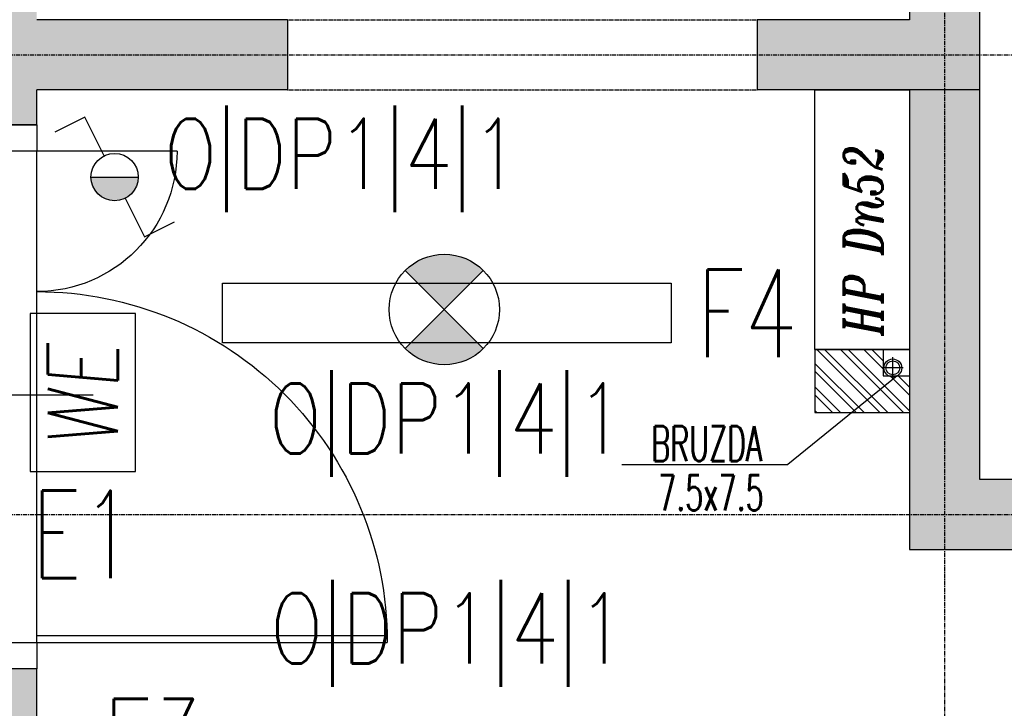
# Model space of a CAD drawing. Header units: inches. Extents: x 788 to 26783, y -4103 to 21.
# Tile 19 of 101: x 1433 to 1714, y -1212 to -1016. Entities that reach past the tile are written whole.
import ezdxf
from ezdxf.enums import TextEntityAlignment as Align

# ---------------------------------------------------------------- set-up
doc = ezdxf.new("R2010")
doc.units = ezdxf.units.IN
doc.header["$MEASUREMENT"] = 0
for name, pattern in [('CENTER', [2, 1.25, -0.25, 0.25, -0.25]), ('DASHDOT', [1, 0.5, -0.25, 0, -0.25]), ('DASHED2', [0.375, 0.25, -0.125])]:
    doc.linetypes.add(name, pattern=pattern)
for name, color, linetype in [('Drz---drzwi', 5, 'Continuous'), ('E-90', 6, 'Continuous'), ('E35', 6, 'Continuous'), ('E50', 3, 'Continuous'), ('Ins-wod', 4, 'Continuous'), ('Ins-wod-opis', 155, 'Continuous'), ('Os-osie glowne', 1, 'CENTER'), ('Sc-beton', 7, 'Continuous'), ('Sc-beton-hatch', 86, 'Continuous'), ('Sc-cegla pustak', 42, 'Continuous'), ('Sc-cegla pustak-hatch', 8, 'Continuous'), ('Sc-gk', 120, 'Continuous'), ('Sc-nadproza kon', 5, 'DASHED2'), ('W-przebicia-ściany', 223, 'Continuous'), ('W-przebicia-ściany @ 1', 223, 'Continuous')]:
    doc.layers.add(name, color=color, linetype=linetype)
doc.styles.add('IT12', font='ITALICT.SHX', dxfattribs={"width": 0.8, "height": 0.12})
doc.styles.add('KA wymiar', font='romans.shx', dxfattribs={"width": 0.6})
doc.styles.add('ROMANS', font='romans', dxfattribs={"width": 0.85})

# ---------------------------------------------------------------- blocks, each defined once
blk = doc.blocks.new('_DKGJHF')
at = {"ltscale": 7}
for p, q in [((-21.08464803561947, -77.00000000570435), (35.91535196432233, -77.00000000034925)), ((-4.999999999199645, -145.5), (-104.9799979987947, -145.5000000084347)), ((-4.999999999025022, -147.4999999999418), (-104.999999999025, -147.5000000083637))]:
    blk.add_line(p, q, dxfattribs=at)
for points in [[(5, -7.5), (5, 0), (-5, 0), (-4.999999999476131, -7.5)], [(5.000000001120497, -155), (5.000000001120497, -147.5), (-4.999999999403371, -147.5), (-4.999999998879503, -155)]]:
    blk.add_lwpolyline(points, close=True, dxfattribs=at)
for points in [[(-44.99999999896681, -7.500000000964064), (-4.999999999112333, -7.5)], [(-4.999999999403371, -147.4999999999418), (-4.999999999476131, -7.500000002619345)]]:
    blk.add_lwpolyline(points, dxfattribs=at)
for centre, radius, start, end in [((-4.999999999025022, -7.5), 39.99999999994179, 180.0000000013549, 269.9999999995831), ((-4.999999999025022, -147.4999999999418), 100, 90.00000000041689, 180.0000000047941)]:
    blk.add_arc(centre, radius, start, end)
blk = doc.blocks.new('we')
at = {"layer": 'E35', "ltscale": 0.2}
blk.add_lwpolyline([(44.99999999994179, 30.00000000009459), (-1.455191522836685e-09, 30.00000000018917), (0, 0), (44.9999999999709, 5.093170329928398e-11)], close=True, dxfattribs=at)
at = {"layer": 'E35', "ltscale": 0.2, "style": 'ROMANS', "oblique": 5, "width": 0.8}
blk.add_text('WE', height=20, dxfattribs=at).set_placement((21.44186387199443, 15.00000000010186), align=Align.MIDDLE_CENTER)

msp = doc.modelspace()

# ---------------------------------------------------------------- hatches: boundary and pattern name
at = {"layer": 'E35'}
msp.add_hatch(color=256, dxfattribs=at).paths.add_polyline_path([(1466.930312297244, -1060.694009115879), (1453.430312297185, -1060.694009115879, 1)])
h = msp.add_hatch(color=256, dxfattribs=at)
edge = h.paths.add_edge_path()
edge.add_line((1554.228647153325, -1098.446590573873), (1543.091715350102, -1087.309658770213))
edge.add_ellipse((1554.228647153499, -1098.446590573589), major_axis=(11.1369318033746, -11.13693180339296), ratio=1, start_angle=90.00000000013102, end_angle=180.0000000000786, ccw=False)
edge.add_line((1565.365578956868, -1087.309658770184), (1554.228647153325, -1098.446590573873))
edge = h.paths.add_edge_path()
edge.add_line((1543.091715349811, -1109.583522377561), (1554.228647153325, -1098.446590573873))
edge.add_line((1554.228647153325, -1098.446590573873), (1565.365578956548, -1109.583522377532))
edge.add_ellipse((1554.228647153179, -1098.446590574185), major_axis=(11.13693180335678, -11.13693180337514), ratio=1, start_angle=-89.99999999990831, end_angle=1.1789325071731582e-10, ccw=False)
at = {"layer": 'Sc-beton-hatch'}
h = msp.add_hatch(dxfattribs=at)
h.set_pattern_fill('ANSI33', color=256, style=0)
h.set_pattern_definition([(45, (-49840.57127891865, 16237.08487219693), (-4.490128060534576, 4.490128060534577), []), (45, (-49836.08114891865, 16237.08487219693), (-4.490128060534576, 4.490128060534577), [3.175, -1.5875])])
h.paths.add_polyline_path([(1427.976176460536, -550.832623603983), (1092.976176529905, -550.8326236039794), (1092.97617652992, -691.8326235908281), (1102.976176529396, -691.8326235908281), (1102.976176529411, -560.8326236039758), (1417.976176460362, -560.8326236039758), (1417.976176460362, -614.3329670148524), (1427.976176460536, -617.7756410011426)])
h.paths.add_polyline_path([(1696.976176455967, -550.832623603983), (1427.976176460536, -550.832623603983), (1427.976176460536, -617.7756410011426), (1437.976176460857, -621.2183149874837), (1437.976176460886, -560.8326236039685), (1686.976176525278, -560.8326236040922), (1686.976176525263, -571.8326235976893), (1696.976176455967, -571.8326235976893)])
h.paths.add_polyline_path([(1696.976176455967, -540.831310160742), (1427.976176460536, -540.83188559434), (1427.976176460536, -550.832623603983), (1696.976176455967, -550.8326236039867)])
h.paths.add_polyline_path([(1427.976176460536, -540.83188559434), (1092.97617652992, -540.8326022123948), (1092.97617652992, -550.832623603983), (1427.976176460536, -550.832623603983)])
h.paths.add_polyline_path([(1437.976176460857, -621.2183149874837), (1427.976176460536, -617.7756410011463), (1427.976176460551, -691.8326235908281), (1696.976176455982, -691.8326235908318), (1696.976176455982, -671.8326235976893), (1686.97617652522, -671.8326235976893), (1686.97617652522, -681.832623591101), (1437.976176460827, -681.8326235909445)])
h.paths.add_polyline_path([(1427.976176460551, -617.7756410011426), (1417.976176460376, -614.3329670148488), (1417.976176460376, -691.8326235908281), (1427.976176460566, -691.8326235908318)])
h.paths.add_polyline_path([(1561.476176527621, -691.8326235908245), (1427.976176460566, -691.8326235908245), (1427.976176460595, -1025.832623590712), (1509.476176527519, -1025.832623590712), (1509.476176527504, -1015.832624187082), (1437.976176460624, -1015.832623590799), (1437.976176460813, -701.8326235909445), (1561.476176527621, -701.8326235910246)])
h.paths.add_polyline_path([(1427.976176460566, -691.8326235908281), (1417.976176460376, -691.8326235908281), (1417.976176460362, -1025.832623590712), (1427.976176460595, -1025.832623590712)])
h.paths.add_polyline_path([(1509.476176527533, -1025.832623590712), (1427.976176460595, -1025.832623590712), (1427.976176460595, -1045.832623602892), (1437.976176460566, -1045.832623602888), (1437.976176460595, -1035.832623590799), (1509.476176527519, -1035.832624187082)])
h.paths.add_polyline_path([(1427.976176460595, -1025.832623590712), (1417.976176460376, -1025.832623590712), (1417.976176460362, -1045.832623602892), (1427.976176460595, -1045.832623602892)])
h.paths.add_polyline_path([(1696.976176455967, -691.8326235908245), (1561.476176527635, -691.8326235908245), (1561.476176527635, -701.8326235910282), (1686.976176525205, -701.8326235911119), (1686.976176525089, -1015.832623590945), (1643.476176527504, -1015.832624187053), (1643.476176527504, -1025.832623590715), (1696.976176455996, -1025.832623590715)])
h.paths.add_polyline_path([(1706.976176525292, -671.8326235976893), (1696.976176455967, -671.8326235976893), (1696.976176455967, -691.8326235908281), (1706.976176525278, -691.8326235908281)])
h.paths.add_polyline_path([(1706.976176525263, -691.8326235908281), (1696.976176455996, -691.8326235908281), (1696.976176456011, -1025.832623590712), (1706.976176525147, -1025.832623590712)])
h.paths.add_polyline_path([(1706.976176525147, -1025.832623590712), (1696.976176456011, -1025.832623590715), (1696.976176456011, -1035.832623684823), (1706.976176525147, -1035.832623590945)])
h.paths.add_polyline_path([(1696.976176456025, -1025.832623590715), (1643.476176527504, -1025.832623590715), (1643.476176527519, -1035.832624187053), (1696.976176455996, -1035.832623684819)])
h.paths.add_polyline_path([(1706.976176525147, -1035.832623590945), (1696.976176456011, -1035.832623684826), (1696.976176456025, -1156.8326236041), (1811.976197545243, -1156.8326236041), (1811.976197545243, -1146.832623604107), (1706.976176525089, -1146.832623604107)])
h.paths.add_polyline_path([(1696.976176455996, -1035.832623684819), (1686.976176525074, -1035.832623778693), (1686.976176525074, -1109.832617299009), (1686.976176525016, -1156.8326236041), (1696.976176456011, -1156.832623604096)])
h.paths.add_polyline_path([(1696.976176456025, -1156.8326236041), (1686.976176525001, -1156.8326236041), (1686.976176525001, -1166.83262360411), (1696.976176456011, -1166.832623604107)])
h.paths.add_polyline_path([(1811.976197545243, -1156.8326236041), (1696.976176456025, -1156.8326236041), (1696.976176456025, -1166.832623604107), (1811.976197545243, -1166.832623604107)])
h.paths.add_polyline_path([(1092.97617652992, -540.8326022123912), (1082.976176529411, -540.8326236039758), (1082.976176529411, -550.832623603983), (1092.97617652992, -550.832623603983)])
h.paths.add_polyline_path([(1092.976176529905, -550.832623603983), (1082.976176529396, -550.832623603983), (1082.976176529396, -691.8326235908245), (1092.97617652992, -691.8326235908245)])
h.paths.add_polyline_path([(1102.976176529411, -691.8326235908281), (1092.976176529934, -691.8326235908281), (1092.976176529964, -1025.832623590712), (1102.976176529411, -1025.832623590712)])
h.paths.add_polyline_path([(1092.97617652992, -691.8326235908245), (1082.976176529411, -691.8326235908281), (1082.976176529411, -1025.832623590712), (1092.976176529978, -1025.832623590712)])
h.paths.add_polyline_path([(1102.976176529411, -1025.832623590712), (1092.976176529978, -1025.832623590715), (1092.976176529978, -1156.8326236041), (1102.976176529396, -1156.8326236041)])
h.paths.add_polyline_path([(1092.976176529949, -1025.832623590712), (1082.976176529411, -1025.832623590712), (1082.976176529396, -1156.832623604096), (1092.976176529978, -1156.832623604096)])
h.paths.add_polyline_path([(1102.976176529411, -1156.8326236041), (1092.976176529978, -1156.832623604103), (1092.976176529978, -1220.832623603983), (1427.976176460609, -1220.832623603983), (1427.976176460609, -1200.832623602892), (1417.976176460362, -1200.832623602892), (1417.976176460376, -1210.83262360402), (1102.976176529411, -1210.83262360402)])
h.paths.add_polyline_path([(1092.976176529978, -1156.8326236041), (1082.976176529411, -1156.8326236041), (1082.976176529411, -1220.832623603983), (1092.976176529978, -1220.832623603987)])
h.paths.add_polyline_path([(1427.976176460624, -1220.832623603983), (1092.976176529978, -1220.832623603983), (1092.976176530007, -1396.832623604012), (1102.976176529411, -1396.832623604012), (1102.976176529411, -1230.832623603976), (1427.976176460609, -1230.83262360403)])
h.paths.add_polyline_path([(1092.976176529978, -1220.832623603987), (1082.976176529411, -1220.832623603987), (1082.976176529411, -1396.832623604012), (1092.976176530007, -1396.832623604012)])
h.paths.add_polyline_path([(1437.976176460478, -1200.832623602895), (1427.976176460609, -1200.832623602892), (1427.976176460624, -1220.832623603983), (1437.976176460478, -1220.832623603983)])
h.paths.add_polyline_path([(1437.976176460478, -1220.832623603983), (1427.976176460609, -1220.832623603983), (1427.976176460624, -1230.832623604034), (1437.976176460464, -1230.832623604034)])
h.paths.add_polyline_path([(1309.503998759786, -1229.293337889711), (1309.503998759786, -1212.371909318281), (1326.753998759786, -1212.371909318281), (1326.753998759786, -1229.293337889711)], flags=9)
at = {"layer": 'Sc-cegla pustak-hatch'}
h = msp.add_hatch(dxfattribs=at)
h.set_pattern_fill('ANSI32', color=256, scale=0.5, angle=90, style=0)
h.set_pattern_definition([(135, (-49840.57127891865, 16237.08487219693), (-3.367596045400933, -3.367596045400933), []), (135, (-49840.57127891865, 16239.32993719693), (-3.367596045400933, -3.367596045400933), [])])
h.paths.add_polyline_path([(1686.97617652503, -1117.332617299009), (1683.428033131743, -1117.332617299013), (1670.450444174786, -1127.832617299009), (1686.97617652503, -1127.832617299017)])
h.paths.add_polyline_path([(1683.428033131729, -1117.332617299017, -0.2558202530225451), (1680.978859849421, -1117.332617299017), (1679.47617652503, -1117.332617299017), (1679.47617652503, -1109.832617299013), (1659.976159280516, -1109.832617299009), (1659.976159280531, -1127.832617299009), (1670.450444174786, -1127.832617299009)])

# ---------------------------------------------------------------- linework, layer by layer
at = {"layer": 'E35'}
for p, q in [((1451.632239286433, -1043.622675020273), (1443.096572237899, -1047.896711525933)), ((1457.15811210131, -1054.658381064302), (1451.632239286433, -1043.622675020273)), ((1453.430312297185, -1060.694009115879), (1466.930312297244, -1060.694009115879)), ((1463.202512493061, -1066.729637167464), (1468.728385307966, -1077.7653432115)), ((1468.728385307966, -1077.7653432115), (1477.264052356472, -1073.491306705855)), ((1565.36557895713, -1087.309658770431), (1543.091715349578, -1109.583522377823)), ((1565.365578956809, -1109.583522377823), (1543.091715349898, -1087.309658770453))]:
    msp.add_line(p, q, dxfattribs=at)
at = {"layer": 'E35', "linetype": 'Continuous', "ltscale": 0.3}
msp.add_line((1564.728647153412, -1108.946590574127), (1543.728647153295, -1087.946590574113), dxfattribs=at)
at = {"layer": 'E35'}
msp.add_lwpolyline([(1618.928647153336, -1107.946590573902), (1490.928647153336, -1107.946590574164), (1490.928647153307, -1090.946590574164), (1618.928647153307, -1090.946590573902)], close=True, dxfattribs=at)
for centre, radius in [((1460.180312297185, -1060.694009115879), 6.750000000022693), ((1554.228647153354, -1098.446590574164), 15.74999999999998)]:
    msp.add_circle(centre, radius, dxfattribs=at)
at = {"layer": 'Ins-wod'}
for p, q in [((1682.203446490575, -1118.073114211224), (1682.203446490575, -1112.073114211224)), ((1685.203446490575, -1115.073114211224), (1679.203446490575, -1115.073114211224))]:
    msp.add_line(p, q, dxfattribs=at)
msp.add_lwpolyline([(1659.976159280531, -1035.832623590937), (1686.976176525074, -1035.832623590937), (1686.976176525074, -1109.832617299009), (1659.976159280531, -1109.832617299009)], close=True, dxfattribs=at)
for centre, radius in [((1682.203446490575, -1115.095803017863), 2.550088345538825), ((1682.203446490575, -1115.073114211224), 2)]:
    msp.add_circle(centre, radius, dxfattribs=at)
at = {"layer": 'Os-osie glowne'}
for points in [[(1696.976176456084, -325.8326236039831), (1696.976176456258, -1888.72371151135)], [(867.9761765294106, -1025.832623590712), (3562.528908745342, -1025.832623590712)], [(867.9761765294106, -1156.8326236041), (3562.528908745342, -1156.8326236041)]]:
    msp.add_lwpolyline(points, dxfattribs=at)
at = {"layer": 'Sc-beton'}
for points in [[(1706.976176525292, -671.8326235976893), (1706.976176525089, -1146.832623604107)], [(1686.976176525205, -701.8326235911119), (1686.976176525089, -1015.832623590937)], [(1509.476176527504, -1015.832624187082), (1437.976176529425, -1015.832623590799)], [(1509.476176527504, -1015.832624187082), (1509.476176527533, -1035.832624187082)], [(1686.976176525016, -1015.832623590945), (1643.476176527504, -1015.832624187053)], [(1643.476176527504, -1015.832624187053), (1643.476176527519, -1035.832624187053)], [(1437.976176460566, -1045.832623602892), (1437.976176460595, -1035.832623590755)], [(1509.476176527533, -1035.832624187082), (1437.976176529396, -1035.832623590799)], [(1706.976176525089, -1035.832623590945), (1643.476176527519, -1035.832624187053)], [(1686.976176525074, -1035.832623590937), (1662.976176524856, -1035.832623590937)], [(1686.976176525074, -1035.832623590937), (1686.976176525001, -1166.832623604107)], [(1437.97617646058, -1045.832623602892), (1417.976176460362, -1045.832623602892)], [(1706.976176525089, -1146.832623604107), (1839.976176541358, -1146.832623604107)], [(1686.976176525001, -1166.832623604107), (1839.976176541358, -1166.832623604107)], [(1437.97617646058, -1200.832623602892), (1417.976176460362, -1200.832623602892)], [(1437.976176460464, -1230.832623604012), (1437.976176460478, -1200.832623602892)]]:
    msp.add_lwpolyline(points, dxfattribs=at)
at = {"layer": 'Sc-cegla pustak'}
for p, q in [((1679.47617652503, -1109.832617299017), (1679.47617652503, -1117.332617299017)), ((1679.47617652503, -1117.332617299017), (1686.97617652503, -1117.332617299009))]:
    msp.add_line(p, q, dxfattribs=at)
for points in [[(1659.976159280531, -1109.832617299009), (1679.47617652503, -1109.832617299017)], [(1659.976159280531, -1109.832617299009), (1659.976159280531, -1127.832617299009)], [(1659.976159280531, -1127.832617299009), (1686.97617652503, -1127.832617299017)]]:
    msp.add_lwpolyline(points, dxfattribs=at)
at = {"layer": 'Sc-gk'}
msp.add_lwpolyline([(1679.47617652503, -1109.832617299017), (1686.97617652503, -1109.832617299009)], dxfattribs=at)
at = {"layer": 'Sc-nadproza kon', "linetype": 'DASHDOT', "ltscale": 0.5}
for points in [[(1509.476176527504, -1015.832624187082), (1643.476176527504, -1015.832624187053)], [(1509.476176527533, -1035.832624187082), (1643.476176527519, -1035.832624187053)]]:
    msp.add_lwpolyline(points, dxfattribs=at)
at = {"layer": 'W-przebicia-ściany'}
for points in [[(1683.428033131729, -1117.332617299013), (1652.220539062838, -1142.582198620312)], [(1604.912737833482, -1142.582198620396), (1652.220539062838, -1142.582198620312)]]:
    msp.add_lwpolyline(points, dxfattribs=at)

# ---------------------------------------------------------------- block references
at = {"layer": 'Drz---drzwi', "xscale": -1}
msp.add_blockref('_DKGJHF', (1432.976176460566, -1045.832623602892), dxfattribs=at)
at = {"layer": 'E50', "rotation": 90}
msp.add_blockref('we', (1466.12218704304, -1144.594464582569), dxfattribs=at)

# ---------------------------------------------------------------- texts
at = {"layer": 'E-90', "style": 'ROMANS', "width": 0.8}
for p in [(1525.021190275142, -1055.501687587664), (1554.928647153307, -1130.925559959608), (1555.289028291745, -1190.776005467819)]:
    msp.add_text('O|DP1|4|1', height=20, rotation=3.335053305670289e-09, dxfattribs=at).set_placement(p, align=Align.MIDDLE)
at = {"layer": 'E35', "style": 'ROMANS', "width": 0.7}
for s, p in [('F4', (1640.615995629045, -1099.500518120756)), ('E1', (1451.122187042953, -1162.57200011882)), ('F3', (1471.196230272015, -1221.961459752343))]:
    msp.add_text(s, height=25, dxfattribs=at).set_placement(p, align=Align.MIDDLE)
at = {"layer": 'Ins-wod-opis', "style": 'IT12', "width": 0.75}
msp.add_text(' HP Dn52', height=11, rotation=90, dxfattribs=at).set_placement((1679.269658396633, -1111.563037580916, -29.50000000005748))
at = {"layer": 'W-przebicia-ściany', "insert": (1645.362957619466, -1145.707555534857), "char_height": 10, "width": 187.0774813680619, "attachment_point": 3, "style": 'KA wymiar'}
msp.add_mtext('{\\Fromans|c238;7.5x7.5}', dxfattribs=at)
at = {"layer": 'W-przebicia-ściany @ 1', "insert": (1644.951793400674, -1131.683925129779), "char_height": 10, "width": 187.0774813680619, "attachment_point": 3, "style": 'KA wymiar'}
msp.add_mtext('{\\Fromans|c238;BRUZDA }', dxfattribs=at)

doc.saveas('drawing.dxf')
